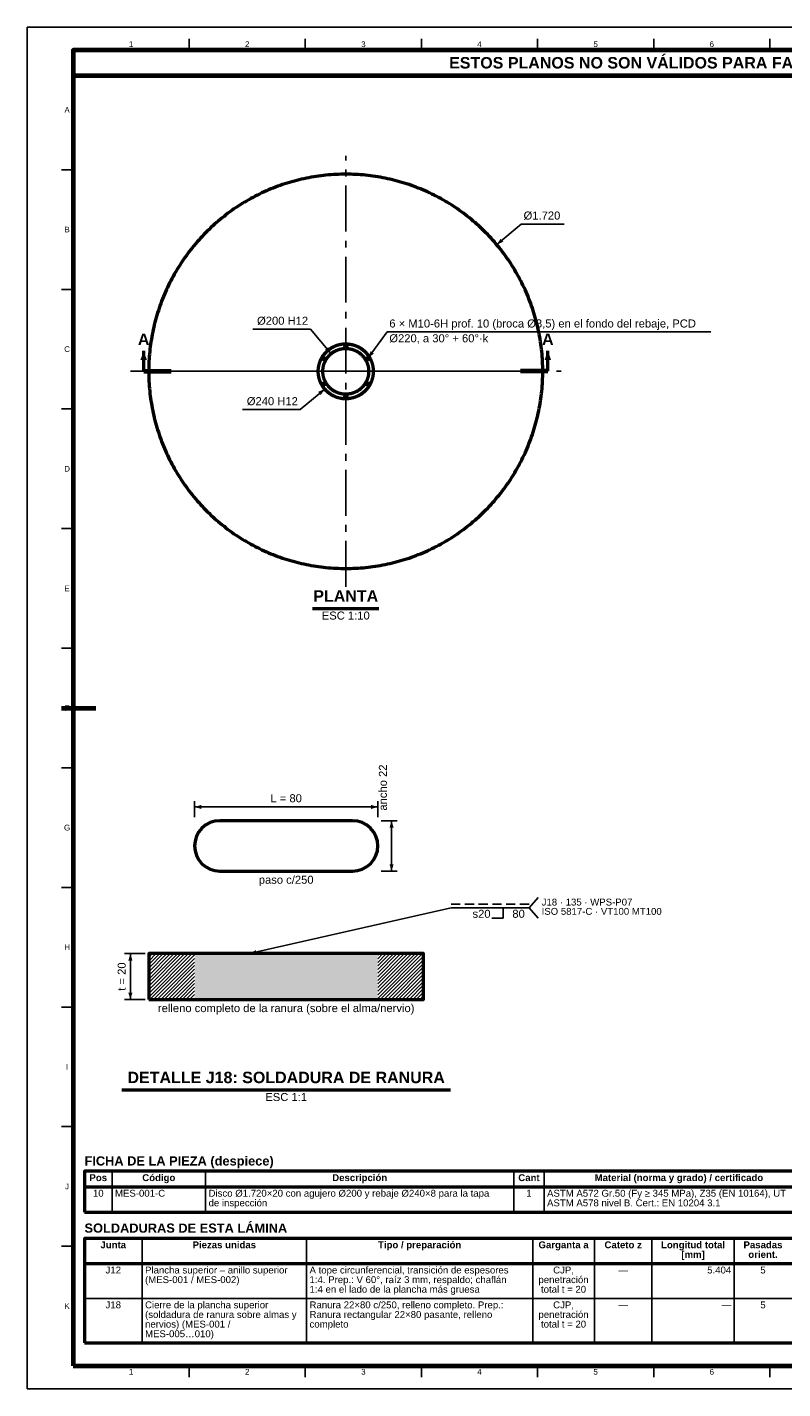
# Model space of a CAD drawing. Header units: millimetres. Extents: x 0 to 841, y 0 to 594.
# Tile 1 of 3: x 0 to 330, y 0 to 594. Entities that reach past the tile are written whole.
import ezdxf
from ezdxf.enums import TextEntityAlignment as Align

# ---------------------------------------------------------------- set-up
doc = ezdxf.new("R2010")
doc.units = ezdxf.units.MM
doc.linetypes.add('EJE', pattern=[31, 20, -4, 3, -4])
doc.linetypes.add('OCULTO', pattern=[6, 4, -2])
for name, color, linetype, lineweight in [('ACH', 7, 'CONTINUOUS', 13), ('CORTE', 7, 'EJE', 70), ('COTA', 7, 'CONTINUOUS', 25), ('EJE', 7, 'EJE', 25), ('FINA', 7, 'CONTINUOUS', 25), ('MARCO', 7, 'CONTINUOUS', 70), ('OCU', 7, 'OCULTO', 25), ('TXT', 7, 'CONTINUOUS', 25), ('VIS', 7, 'CONTINUOUS', 50)]:
    doc.layers.add(name, color=color, linetype=linetype, lineweight=lineweight)
doc.styles.add('STD', font='LiberationSans-Regular.ttf')
doc.styles.add('STDB', font='LiberationSans-Bold.ttf')

msp = doc.modelspace()

# ---------------------------------------------------------------- hatches: boundary and pattern name
at = {"layer": 'ACH'}
h = msp.add_hatch(dxfattribs=at)
h.set_pattern_fill('ANSI31', scale=0.35)
h.paths.add_polyline_path([(53.03, 169.83), (73.03, 169.83), (73.03, 189.83), (53.03, 189.83)])
h = msp.add_hatch(color=7, dxfattribs=at)
h.dxf.hatch_style = 1
h.paths.add_polyline_path([(73.03, 169.83), (153.03, 169.83), (153.03, 189.83), (73.03, 189.83)])
h = msp.add_hatch(dxfattribs=at)
h.set_pattern_fill('ANSI31', scale=0.35)
h.paths.add_polyline_path([(153.03, 169.83), (173.03, 169.83), (173.03, 189.83), (153.03, 189.83)])

# ---------------------------------------------------------------- linework, layer by layer
at = {"layer": 'CORTE'}
for p, q in [((50.83, 443.88), (62.83, 443.88)), ((227.23, 443.88), (215.23, 443.88))]:
    msp.add_line(p, q, dxfattribs=at)
at = {"layer": 'COTA'}
for p, q in [((204.91, 499.16), (215.64, 508.15)), ((215.64, 508.15), (234.33, 508.15)), ((123.61, 462.26), (98.42, 462.26)), ((132.61, 451.54), (123.61, 462.26)), ((148.81, 449.72), (157.04, 461.05)), ((157.04, 461.05), (298.31, 461.05)), ((129.84, 436.16), (119.12, 427.16)), ((119.12, 427.16), (93.93, 427.16)), ((73.03, 249.33), (73.03, 256.33)), ((153.03, 249.33), (153.03, 256.33)), ((73.03, 253.83), (153.03, 253.83)), ((154.53, 247.83), (161.53, 247.83)), ((159.03, 225.83), (159.03, 247.83)), ((154.53, 225.83), (161.53, 225.83)), ((219.03, 209.83), (223.03, 214.33)), ((97.03, 189.83), (185.03, 209.83)), ((185.03, 209.83), (219.03, 209.83)), ((207.74, 209.83), (201.74, 209.83)), ((201.74, 209.83), (201.74, 209.58)), ((207.74, 205.33), (207.74, 209.83)), ((219.03, 209.83), (223.03, 205.33)), ((51.53, 189.83), (42.53, 189.83)), ((45.03, 169.83), (45.03, 189.83)), ((51.53, 169.83), (42.53, 169.83))]:
    msp.add_line(p, q, dxfattribs=at)
msp.add_lwpolyline([(202.84, 205.33), (207.74, 205.33)], dxfattribs=at)
for points in [[(204.91, 499.16), (207.79, 500.39), (206.63, 501.77)], [(50.83, 452.88), (49.43, 448.88), (52.23, 448.88)], [(132.61, 451.54), (131.37, 454.41), (129.99, 453.26)], [(148.81, 449.72), (151.3, 451.62), (149.85, 452.68)], [(227.23, 452.88), (225.83, 448.88), (228.63, 448.88)], [(129.84, 436.16), (126.97, 434.92), (128.12, 433.54)], [(73.03, 253.83), (76.03, 252.93), (76.03, 254.73)], [(153.03, 253.83), (150.03, 254.73), (150.03, 252.93)], [(159.03, 247.83), (158.13, 244.83), (159.93, 244.83)], [(159.03, 225.83), (159.93, 228.83), (158.13, 228.83)], [(97.03, 189.83), (100.16, 189.61), (99.76, 191.37)], [(45.03, 189.83), (44.13, 186.83), (45.93, 186.83)], [(45.03, 169.83), (45.93, 172.83), (44.13, 172.83)]]:
    msp.add_solid(points, dxfattribs=at)
at = {"layer": 'EJE'}
for p, q in [((139.03, 349.88), (139.03, 537.88)), ((45.03, 443.88), (233.03, 443.88)), ((62.83, 443.88), (215.23, 443.88))]:
    msp.add_line(p, q, dxfattribs=at)
at = {"layer": 'FINA'}
for p, q in [((70.69, 584), (70.69, 589)), ((121.38, 584), (121.38, 589)), ((172.06, 584), (172.06, 589)), ((222.75, 584), (222.75, 589)), ((273.44, 584), (273.44, 589)), ((324.12, 584), (324.12, 589)), ((20, 531.82), (15, 531.82)), ((20, 479.64), (15, 479.64)), ((20, 427.45), (15, 427.45)), ((20, 375.27), (15, 375.27)), ((20, 323.09), (15, 323.09)), ((20, 270.91), (15, 270.91)), ((20, 218.73), (15, 218.73)), ((20, 166.55), (15, 166.55)), ((20, 114.36), (15, 114.36)), ((37.01, 94.9), (37.01, 77.1)), ((77.85, 94.9), (77.85, 77.1)), ((212.38, 94.9), (212.38, 77.1)), ((225.59, 94.9), (225.59, 77.1)), ((25, 88.1), (646, 88.1)), ((50.13, 65.6), (50.13, 20)), ((121.92, 65.6), (121.92, 20)), ((220.63, 65.6), (220.63, 20)), ((247.55, 65.6), (247.55, 20)), ((272.68, 65.6), (272.68, 20)), ((308.58, 65.6), (308.58, 20)), ((20, 62.18), (15, 62.18)), ((25, 54.6), (646, 54.6)), ((25, 39.4), (646, 39.4)), ((70.69, 10), (70.69, 5)), ((121.38, 10), (121.38, 5)), ((172.06, 10), (172.06, 5)), ((222.75, 10), (222.75, 5)), ((273.44, 10), (273.44, 5)), ((324.12, 10), (324.12, 5))]:
    msp.add_line(p, q, dxfattribs=at)
msp.add_lwpolyline([(0, 0), (841, 0), (841, 594), (0, 594)], close=True, dxfattribs=at)
at = {"layer": 'MARCO'}
msp.add_line((15, 297), (30, 297), dxfattribs=at)
for points in [[(20, 10), (831, 10), (831, 584), (20, 584)], [(20, 573), (831, 573), (831, 584), (20, 584)]]:
    msp.add_lwpolyline(points, close=True, dxfattribs=at)
at = {"layer": 'OCU'}
msp.add_line((185.03, 211.43), (219.03, 211.43), dxfattribs=at)
at = {"layer": 'VIS'}
for p, q in [((50.83, 443.88), (50.83, 452.88)), ((227.23, 443.88), (227.23, 452.88)), ((124.57, 340.48), (153.5, 340.48)), ((41.36, 130.43), (184.71, 130.43)), ((25, 94.9), (25, 77.1)), ((25, 77.1), (646, 77.1)), ((25, 65.6), (25, 20)), ((25, 20), (646, 20))]:
    msp.add_line(p, q, dxfattribs=at)
for points in [[(225.03, 443.88), (225.03, 444.96), (225.01, 446.04), (224.97, 447.12), (224.93, 448.2), (224.87, 449.28), (224.79, 450.35), (224.7, 451.43), (224.6, 452.51), (224.49, 453.58), (224.36, 454.65), (224.21, 455.73), (224.06, 456.8), (223.89, 457.86), (223.71, 458.93), (223.51, 459.99), (223.3, 461.05), (223.08, 462.11), (222.84, 463.16), (222.6, 464.21), (222.33, 465.26), (222.06, 466.31), (221.77, 467.35), (221.47, 468.39), (221.15, 469.42), (220.83, 470.45), (220.49, 471.48), (220.13, 472.5), (219.77, 473.52), (219.39, 474.53), (219, 475.53), (218.59, 476.54), (218.17, 477.53), (217.75, 478.53), (217.3, 479.51), (216.85, 480.49), (216.38, 481.47), (215.91, 482.44), (215.41, 483.4), (214.91, 484.36), (214.4, 485.31), (213.87, 486.25), (213.33, 487.19), (212.78, 488.12), (212.22, 489.04), (211.65, 489.96), (211.06, 490.87), (210.47, 491.77), (209.86, 492.66), (209.24, 493.55), (208.61, 494.43), (207.97, 495.3), (207.32, 496.16), (206.66, 497.01), (205.98, 497.86), (205.3, 498.69), (204.6, 499.52), (203.9, 500.34), (203.19, 501.15), (202.46, 501.95), (201.73, 502.75), (200.98, 503.53), (200.23, 504.3), (199.46, 505.07), (198.69, 505.82), (197.91, 506.57), (197.11, 507.3), (196.31, 508.03), (195.5, 508.74), (194.68, 509.45), (193.85, 510.14), (193.02, 510.82), (192.17, 511.5), (191.32, 512.16), (190.45, 512.81), (189.58, 513.45), (188.71, 514.08), (187.82, 514.7), (186.93, 515.31), (186.02, 515.9), (185.12, 516.49), (184.2, 517.06), (183.28, 517.62), (182.35, 518.17), (181.41, 518.71), (180.47, 519.24), (179.52, 519.75), (178.56, 520.26), (177.6, 520.75), (176.63, 521.22), (175.65, 521.69), (174.67, 522.14), (173.68, 522.59), (172.69, 523.02), (171.7, 523.43), (170.69, 523.84), (169.69, 524.23), (168.67, 524.61), (167.66, 524.97), (166.64, 525.33), (165.61, 525.67), (164.58, 525.99), (163.55, 526.31), (162.51, 526.61), (161.47, 526.9), (160.42, 527.17), (159.37, 527.44), (158.32, 527.69), (157.27, 527.92), (156.21, 528.14), (155.15, 528.35), (154.09, 528.55), (153.02, 528.73), (151.95, 528.9), (150.88, 529.06), (149.81, 529.2), (148.74, 529.33), (147.67, 529.44), (146.59, 529.54), (145.51, 529.63), (144.43, 529.71), (143.36, 529.77), (142.28, 529.81), (141.2, 529.85), (140.12, 529.87), (139.03, 529.88), (137.95, 529.87), (136.87, 529.85), (135.79, 529.81), (134.71, 529.77), (133.63, 529.71), (132.56, 529.63), (131.48, 529.54), (130.4, 529.44), (129.33, 529.33), (128.26, 529.2), (127.18, 529.06), (126.12, 528.9), (125.05, 528.73), (123.98, 528.55), (122.92, 528.35), (121.86, 528.14), (120.8, 527.92), (119.75, 527.69), (118.7, 527.44), (117.65, 527.17), (116.6, 526.9), (115.56, 526.61), (114.52, 526.31), (113.49, 525.99), (112.46, 525.67), (111.43, 525.33), (110.41, 524.97), (109.4, 524.61), (108.38, 524.23), (107.38, 523.84), (106.37, 523.43), (105.38, 523.02), (104.38, 522.59), (103.4, 522.14), (102.42, 521.69), (101.44, 521.22), (100.47, 520.75), (99.51, 520.26), (98.55, 519.75), (97.6, 519.24), (96.66, 518.71), (95.72, 518.17), (94.79, 517.62), (93.87, 517.06), (92.95, 516.49), (92.04, 515.9), (91.14, 515.31), (90.25, 514.7), (89.36, 514.08), (88.49, 513.45), (87.61, 512.81), (86.75, 512.16), (85.9, 511.5), (85.05, 510.82), (84.22, 510.14), (83.39, 509.45), (82.57, 508.74), (81.76, 508.03), (80.96, 507.3), (80.16, 506.57), (79.38, 505.82), (78.61, 505.07), (77.84, 504.3), (77.09, 503.53), (76.34, 502.75), (75.61, 501.95), (74.88, 501.15), (74.17, 500.34), (73.46, 499.52), (72.77, 498.69), (72.09, 497.86), (71.41, 497.01), (70.75, 496.16), (70.1, 495.3), (69.46, 494.43), (68.83, 493.55), (68.21, 492.66), (67.6, 491.77), (67.01, 490.87), (66.42, 489.96), (65.85, 489.04), (65.29, 488.12), (64.74, 487.19), (64.2, 486.25), (63.67, 485.31), (63.16, 484.36), (62.66, 483.4), (62.16, 482.44), (61.69, 481.47), (61.22, 480.49), (60.77, 479.51), (60.32, 478.53), (59.89, 477.53), (59.48, 476.54), (59.07, 475.53), (58.68, 474.53), (58.3, 473.52), (57.94, 472.5), (57.58, 471.48), (57.24, 470.45), (56.92, 469.42), (56.6, 468.39), (56.3, 467.35), (56.01, 466.31), (55.74, 465.26), (55.47, 464.21), (55.23, 463.16), (54.99, 462.11), (54.77, 461.05), (54.56, 459.99), (54.36, 458.93), (54.18, 457.86), (54.01, 456.8), (53.86, 455.73), (53.71, 454.65), (53.58, 453.58), (53.47, 452.51), (53.37, 451.43), (53.28, 450.35), (53.2, 449.28), (53.14, 448.2), (53.1, 447.12), (53.06, 446.04), (53.04, 444.96), (53.03, 443.88), (53.04, 442.8), (53.06, 441.71), (53.1, 440.63), (53.14, 439.55), (53.2, 438.48), (53.28, 437.4), (53.37, 436.32), (53.47, 435.24), (53.58, 434.17), (53.71, 433.1), (53.86, 432.03), (54.01, 430.96), (54.18, 429.89), (54.36, 428.82), (54.56, 427.76), (54.77, 426.7), (54.99, 425.64), (55.23, 424.59), (55.47, 423.54), (55.74, 422.49), (56.01, 421.44), (56.3, 420.4), (56.6, 419.36), (56.92, 418.33), (57.24, 417.3), (57.58, 416.27), (57.94, 415.25), (58.3, 414.24), (58.68, 413.22), (59.07, 412.22), (59.48, 411.21), (59.89, 410.22), (60.32, 409.23), (60.77, 408.24), (61.22, 407.26), (61.69, 406.28), (62.16, 405.31), (62.66, 404.35), (63.16, 403.4), (63.67, 402.45), (64.2, 401.5), (64.74, 400.56), (65.29, 399.63), (65.85, 398.71), (66.42, 397.79), (67.01, 396.89), (67.6, 395.98), (68.21, 395.09), (68.83, 394.2), (69.46, 393.33), (70.1, 392.46), (70.75, 391.59), (71.41, 390.74), (72.09, 389.89), (72.77, 389.06), (73.46, 388.23), (74.17, 387.41), (74.88, 386.6), (75.61, 385.8), (76.34, 385), (77.09, 384.22), (77.84, 383.45), (78.61, 382.68), (79.38, 381.93), (80.16, 381.18), (80.96, 380.45), (81.76, 379.72), (82.57, 379.01), (83.39, 378.31), (84.22, 377.61), (85.05, 376.93), (85.9, 376.26), (86.75, 375.59), (87.61, 374.94), (88.49, 374.3), (89.36, 373.67), (90.25, 373.05), (91.14, 372.44), (92.04, 371.85), (92.95, 371.26), (93.87, 370.69), (94.79, 370.13), (95.72, 369.58), (96.66, 369.04), (97.6, 368.51), (98.55, 368), (99.51, 367.5), (100.47, 367.01), (101.44, 366.53), (102.42, 366.06), (103.4, 365.61), (104.38, 365.17), (105.38, 364.74), (106.37, 364.32), (107.38, 363.92), (108.38, 363.52), (109.4, 363.14), (110.41, 362.78), (111.43, 362.43), (112.46, 362.09), (113.49, 361.76), (114.52, 361.44), (115.56, 361.14), (116.6, 360.85), (117.65, 360.58), (118.7, 360.32), (119.75, 360.07), (120.8, 359.83), (121.86, 359.61), (122.92, 359.4), (123.98, 359.2), (125.05, 359.02), (126.12, 358.85), (127.18, 358.7), (128.26, 358.55), (129.33, 358.43), (130.4, 358.31), (131.48, 358.21), (132.56, 358.12), (133.63, 358.05), (134.71, 357.98), (135.79, 357.94), (136.87, 357.9), (137.95, 357.88), (139.03, 357.88), (140.12, 357.88), (141.2, 357.9), (142.28, 357.94), (143.36, 357.98), (144.43, 358.05), (145.51, 358.12), (146.59, 358.21), (147.67, 358.31), (148.74, 358.43), (149.81, 358.55), (150.88, 358.7), (151.95, 358.85), (153.02, 359.02), (154.09, 359.2), (155.15, 359.4), (156.21, 359.61), (157.27, 359.83), (158.32, 360.07), (159.37, 360.32), (160.42, 360.58), (161.47, 360.85), (162.51, 361.14), (163.55, 361.44), (164.58, 361.76), (165.61, 362.09), (166.64, 362.43), (167.66, 362.78), (168.67, 363.14), (169.69, 363.52), (170.69, 363.92), (171.7, 364.32), (172.69, 364.74), (173.68, 365.17), (174.67, 365.61), (175.65, 366.06), (176.63, 366.53), (177.6, 367.01), (178.56, 367.5), (179.52, 368), (180.47, 368.51), (181.41, 369.04), (182.35, 369.58), (183.28, 370.13), (184.2, 370.69), (185.12, 371.26), (186.02, 371.85), (186.93, 372.44), (187.82, 373.05), (188.71, 373.67), (189.58, 374.3), (190.45, 374.94), (191.32, 375.59), (192.17, 376.26), (193.02, 376.93), (193.85, 377.61), (194.68, 378.31), (195.5, 379.01), (196.31, 379.72), (197.11, 380.45), (197.91, 381.18), (198.69, 381.93), (199.46, 382.68), (200.23, 383.45), (200.98, 384.22), (201.73, 385), (202.46, 385.8), (203.19, 386.6), (203.9, 387.41), (204.6, 388.23), (205.3, 389.06), (205.98, 389.89), (206.66, 390.74), (207.32, 391.59), (207.97, 392.46), (208.61, 393.33), (209.24, 394.2), (209.86, 395.09), (210.47, 395.98), (211.06, 396.89), (211.65, 397.79), (212.22, 398.71), (212.78, 399.63), (213.33, 400.56), (213.87, 401.5), (214.4, 402.45), (214.91, 403.4), (215.41, 404.35), (215.91, 405.31), (216.38, 406.28), (216.85, 407.26), (217.3, 408.24), (217.75, 409.23), (218.17, 410.22), (218.59, 411.21), (219, 412.22), (219.39, 413.22), (219.77, 414.24), (220.13, 415.25), (220.49, 416.27), (220.83, 417.3), (221.15, 418.33), (221.47, 419.36), (221.77, 420.4), (222.06, 421.44), (222.33, 422.49), (222.6, 423.54), (222.84, 424.59), (223.08, 425.64), (223.3, 426.7), (223.51, 427.76), (223.71, 428.82), (223.89, 429.89), (224.06, 430.96), (224.21, 432.03), (224.36, 433.1), (224.49, 434.17), (224.6, 435.24), (224.7, 436.32), (224.79, 437.4), (224.87, 438.48), (224.93, 439.55), (224.97, 440.63), (225.01, 441.71), (225.03, 442.8), (225.03, 443.88)], [(151.03, 443.88), (151.03, 443.73), (151.03, 443.57), (151.03, 443.42), (151.02, 443.27), (151.01, 443.12), (151, 442.97), (150.99, 442.82), (150.97, 442.67), (150.96, 442.52), (150.94, 442.37), (150.92, 442.22), (150.9, 442.07), (150.87, 441.92), (150.85, 441.78), (150.82, 441.63), (150.79, 441.48), (150.76, 441.33), (150.73, 441.18), (150.69, 441.04), (150.66, 440.89), (150.62, 440.75), (150.58, 440.6), (150.54, 440.46), (150.49, 440.31), (150.45, 440.17), (150.4, 440.02), (150.35, 439.88), (150.3, 439.74), (150.25, 439.6), (150.19, 439.46), (150.14, 439.32), (150.08, 439.18), (150.02, 439.04), (149.96, 438.9), (149.89, 438.77), (149.83, 438.63), (149.76, 438.5), (149.69, 438.36), (149.62, 438.23), (149.55, 438.09), (149.48, 437.96), (149.4, 437.83), (149.33, 437.7), (149.25, 437.57), (149.17, 437.45), (149.09, 437.32), (149, 437.19), (148.92, 437.07), (148.83, 436.95), (148.74, 436.82), (148.65, 436.7), (148.56, 436.58), (148.47, 436.46), (148.38, 436.34), (148.28, 436.23), (148.18, 436.11), (148.09, 436), (147.99, 435.88), (147.88, 435.77), (147.78, 435.66), (147.68, 435.55), (147.57, 435.44), (147.47, 435.34), (147.36, 435.23), (147.25, 435.13), (147.14, 435.03), (147.03, 434.92), (146.91, 434.82), (146.8, 434.73), (146.68, 434.63), (146.57, 434.53), (146.45, 434.44), (146.33, 434.35), (146.21, 434.26), (146.09, 434.17), (145.97, 434.08), (145.84, 433.99), (145.72, 433.91), (145.59, 433.83), (145.46, 433.74), (145.34, 433.66), (145.21, 433.59), (145.08, 433.51), (144.95, 433.43), (144.82, 433.36), (144.68, 433.29), (144.55, 433.22), (144.42, 433.15), (144.28, 433.08), (144.14, 433.02), (144.01, 432.95), (143.87, 432.89), (143.73, 432.83), (143.59, 432.77), (143.45, 432.72), (143.31, 432.66), (143.17, 432.61), (143.03, 432.56), (142.89, 432.51), (142.74, 432.46), (142.6, 432.42), (142.45, 432.37), (142.31, 432.33), (142.16, 432.29), (142.02, 432.25), (141.87, 432.22), (141.73, 432.18), (141.58, 432.15), (141.43, 432.12), (141.28, 432.09), (141.14, 432.06), (140.99, 432.04), (140.84, 432.01), (140.69, 431.99), (140.54, 431.97), (140.39, 431.95), (140.24, 431.94), (140.09, 431.92), (139.94, 431.91), (139.79, 431.9), (139.64, 431.89), (139.49, 431.88), (139.34, 431.88), (139.19, 431.88), (139.03, 431.88), (138.88, 431.88), (138.73, 431.88), (138.58, 431.88), (138.43, 431.89), (138.28, 431.9), (138.13, 431.91), (137.98, 431.92), (137.83, 431.94), (137.68, 431.95), (137.53, 431.97), (137.38, 431.99), (137.23, 432.01), (137.08, 432.04), (136.93, 432.06), (136.79, 432.09), (136.64, 432.12), (136.49, 432.15), (136.34, 432.18), (136.2, 432.22), (136.05, 432.25), (135.9, 432.29), (135.76, 432.33), (135.61, 432.37), (135.47, 432.42), (135.33, 432.46), (135.18, 432.51), (135.04, 432.56), (134.9, 432.61), (134.76, 432.66), (134.62, 432.72), (134.48, 432.77), (134.34, 432.83), (134.2, 432.89), (134.06, 432.95), (133.93, 433.02), (133.79, 433.08), (133.65, 433.15), (133.52, 433.22), (133.39, 433.29), (133.25, 433.36), (133.12, 433.43), (132.99, 433.51), (132.86, 433.59), (132.73, 433.66), (132.6, 433.74), (132.48, 433.83), (132.35, 433.91), (132.23, 433.99), (132.1, 434.08), (131.98, 434.17), (131.86, 434.26), (131.74, 434.35), (131.62, 434.44), (131.5, 434.53), (131.39, 434.63), (131.27, 434.73), (131.16, 434.82), (131.04, 434.92), (130.93, 435.03), (130.82, 435.13), (130.71, 435.23), (130.6, 435.34), (130.5, 435.44), (130.39, 435.55), (130.29, 435.66), (130.18, 435.77), (130.08, 435.88), (129.98, 436), (129.89, 436.11), (129.79, 436.23), (129.69, 436.34), (129.6, 436.46), (129.51, 436.58), (129.42, 436.7), (129.33, 436.82), (129.24, 436.95), (129.15, 437.07), (129.07, 437.19), (128.98, 437.32), (128.9, 437.45), (128.82, 437.57), (128.74, 437.7), (128.67, 437.83), (128.59, 437.96), (128.52, 438.09), (128.45, 438.23), (128.38, 438.36), (128.31, 438.5), (128.24, 438.63), (128.18, 438.77), (128.11, 438.9), (128.05, 439.04), (127.99, 439.18), (127.93, 439.32), (127.88, 439.46), (127.82, 439.6), (127.77, 439.74), (127.72, 439.88), (127.67, 440.02), (127.62, 440.17), (127.58, 440.31), (127.53, 440.46), (127.49, 440.6), (127.45, 440.75), (127.41, 440.89), (127.38, 441.04), (127.34, 441.18), (127.31, 441.33), (127.28, 441.48), (127.25, 441.63), (127.22, 441.78), (127.19, 441.92), (127.17, 442.07), (127.15, 442.22), (127.13, 442.37), (127.11, 442.52), (127.1, 442.67), (127.08, 442.82), (127.07, 442.97), (127.06, 443.12), (127.05, 443.27), (127.04, 443.42), (127.04, 443.57), (127.04, 443.73), (127.03, 443.88), (127.04, 444.03), (127.04, 444.18), (127.04, 444.33), (127.05, 444.48), (127.06, 444.63), (127.07, 444.78), (127.08, 444.93), (127.1, 445.08), (127.11, 445.23), (127.13, 445.38), (127.15, 445.53), (127.17, 445.68), (127.19, 445.83), (127.22, 445.98), (127.25, 446.12), (127.28, 446.27), (127.31, 446.42), (127.34, 446.57), (127.38, 446.71), (127.41, 446.86), (127.45, 447.01), (127.49, 447.15), (127.53, 447.3), (127.58, 447.44), (127.62, 447.58), (127.67, 447.73), (127.72, 447.87), (127.77, 448.01), (127.82, 448.15), (127.88, 448.29), (127.93, 448.43), (127.99, 448.57), (128.05, 448.71), (128.11, 448.85), (128.18, 448.99), (128.24, 449.12), (128.31, 449.26), (128.38, 449.39), (128.45, 449.52), (128.52, 449.66), (128.59, 449.79), (128.67, 449.92), (128.74, 450.05), (128.82, 450.18), (128.9, 450.31), (128.98, 450.43), (129.07, 450.56), (129.15, 450.68), (129.24, 450.81), (129.33, 450.93), (129.42, 451.05), (129.51, 451.17), (129.6, 451.29), (129.69, 451.41), (129.79, 451.52), (129.89, 451.64), (129.98, 451.75), (130.08, 451.87), (130.18, 451.98), (130.29, 452.09), (130.39, 452.2), (130.5, 452.31), (130.6, 452.41), (130.71, 452.52), (130.82, 452.62), (130.93, 452.73), (131.04, 452.83), (131.16, 452.93), (131.27, 453.03), (131.39, 453.12), (131.5, 453.22), (131.62, 453.31), (131.74, 453.4), (131.86, 453.49), (131.98, 453.58), (132.1, 453.67), (132.23, 453.76), (132.35, 453.84), (132.48, 453.93), (132.6, 454.01), (132.73, 454.09), (132.86, 454.17), (132.99, 454.24), (133.12, 454.32), (133.25, 454.39), (133.39, 454.46), (133.52, 454.53), (133.65, 454.6), (133.79, 454.67), (133.93, 454.73), (134.06, 454.8), (134.2, 454.86), (134.34, 454.92), (134.48, 454.98), (134.62, 455.03), (134.76, 455.09), (134.9, 455.14), (135.04, 455.19), (135.18, 455.24), (135.33, 455.29), (135.47, 455.33), (135.61, 455.38), (135.76, 455.42), (135.9, 455.46), (136.05, 455.5), (136.2, 455.54), (136.34, 455.57), (136.49, 455.6), (136.64, 455.63), (136.79, 455.66), (136.93, 455.69), (137.08, 455.72), (137.23, 455.74), (137.38, 455.76), (137.53, 455.78), (137.68, 455.8), (137.83, 455.82), (137.98, 455.83), (138.13, 455.84), (138.28, 455.85), (138.43, 455.86), (138.58, 455.87), (138.73, 455.87), (138.88, 455.87), (139.03, 455.88), (139.19, 455.87), (139.34, 455.87), (139.49, 455.87), (139.64, 455.86), (139.79, 455.85), (139.94, 455.84), (140.09, 455.83), (140.24, 455.82), (140.39, 455.8), (140.54, 455.78), (140.69, 455.76), (140.84, 455.74), (140.99, 455.72), (141.14, 455.69), (141.28, 455.66), (141.43, 455.63), (141.58, 455.6), (141.73, 455.57), (141.87, 455.54), (142.02, 455.5), (142.16, 455.46), (142.31, 455.42), (142.45, 455.38), (142.6, 455.33), (142.74, 455.29), (142.89, 455.24), (143.03, 455.19), (143.17, 455.14), (143.31, 455.09), (143.45, 455.03), (143.59, 454.98), (143.73, 454.92), (143.87, 454.86), (144.01, 454.8), (144.14, 454.73), (144.28, 454.67), (144.42, 454.6), (144.55, 454.53), (144.68, 454.46), (144.82, 454.39), (144.95, 454.32), (145.08, 454.24), (145.21, 454.17), (145.34, 454.09), (145.46, 454.01), (145.59, 453.93), (145.72, 453.84), (145.84, 453.76), (145.97, 453.67), (146.09, 453.58), (146.21, 453.49), (146.33, 453.4), (146.45, 453.31), (146.57, 453.22), (146.68, 453.12), (146.8, 453.03), (146.91, 452.93), (147.03, 452.83), (147.14, 452.73), (147.25, 452.62), (147.36, 452.52), (147.47, 452.41), (147.57, 452.31), (147.68, 452.2), (147.78, 452.09), (147.88, 451.98), (147.99, 451.87), (148.09, 451.75), (148.18, 451.64), (148.28, 451.52), (148.38, 451.41), (148.47, 451.29), (148.56, 451.17), (148.65, 451.05), (148.74, 450.93), (148.83, 450.81), (148.92, 450.68), (149, 450.56), (149.09, 450.43), (149.17, 450.31), (149.25, 450.18), (149.33, 450.05), (149.4, 449.92), (149.48, 449.79), (149.55, 449.66), (149.62, 449.52), (149.69, 449.39), (149.76, 449.26), (149.83, 449.12), (149.89, 448.99), (149.96, 448.85), (150.02, 448.71), (150.08, 448.57), (150.14, 448.43), (150.19, 448.29), (150.25, 448.15), (150.3, 448.01), (150.35, 447.87), (150.4, 447.73), (150.45, 447.58), (150.49, 447.44), (150.54, 447.3), (150.58, 447.15), (150.62, 447.01), (150.66, 446.86), (150.69, 446.71), (150.73, 446.57), (150.76, 446.42), (150.79, 446.27), (150.82, 446.12), (150.85, 445.98), (150.87, 445.83), (150.9, 445.68), (150.92, 445.53), (150.94, 445.38), (150.96, 445.23), (150.97, 445.08), (150.99, 444.93), (151, 444.78), (151.01, 444.63), (151.02, 444.48), (151.03, 444.33), (151.03, 444.18), (151.03, 444.03), (151.03, 443.88)], [(149.03, 443.88), (149.03, 443.75), (149.03, 443.62), (149.03, 443.5), (149.02, 443.37), (149.02, 443.25), (149.01, 443.12), (149, 443), (148.98, 442.87), (148.97, 442.75), (148.96, 442.62), (148.94, 442.5), (148.92, 442.37), (148.9, 442.25), (148.88, 442.13), (148.86, 442), (148.83, 441.88), (148.81, 441.76), (148.78, 441.63), (148.75, 441.51), (148.72, 441.39), (148.69, 441.27), (148.66, 441.15), (148.62, 441.03), (148.58, 440.91), (148.55, 440.79), (148.51, 440.67), (148.46, 440.55), (148.42, 440.43), (148.38, 440.31), (148.33, 440.19), (148.29, 440.08), (148.24, 439.96), (148.19, 439.85), (148.14, 439.73), (148.08, 439.62), (148.03, 439.5), (147.97, 439.39), (147.92, 439.28), (147.86, 439.17), (147.8, 439.06), (147.74, 438.95), (147.67, 438.84), (147.61, 438.73), (147.54, 438.62), (147.48, 438.52), (147.41, 438.41), (147.34, 438.31), (147.27, 438.2), (147.2, 438.1), (147.12, 438), (147.05, 437.9), (146.97, 437.8), (146.9, 437.7), (146.82, 437.6), (146.74, 437.5), (146.66, 437.41), (146.58, 437.31), (146.49, 437.22), (146.41, 437.12), (146.32, 437.03), (146.24, 436.94), (146.15, 436.85), (146.06, 436.76), (145.97, 436.67), (145.88, 436.59), (145.79, 436.5), (145.69, 436.42), (145.6, 436.33), (145.51, 436.25), (145.41, 436.17), (145.31, 436.09), (145.21, 436.01), (145.11, 435.94), (145.01, 435.86), (144.91, 435.79), (144.81, 435.71), (144.71, 435.64), (144.6, 435.57), (144.5, 435.5), (144.39, 435.43), (144.29, 435.37), (144.18, 435.3), (144.07, 435.24), (143.96, 435.17), (143.85, 435.11), (143.74, 435.05), (143.63, 434.99), (143.52, 434.94), (143.41, 434.88), (143.29, 434.83), (143.18, 434.77), (143.06, 434.72), (142.95, 434.67), (142.83, 434.63), (142.72, 434.58), (142.6, 434.53), (142.48, 434.49), (142.36, 434.45), (142.24, 434.4), (142.12, 434.37), (142.01, 434.33), (141.88, 434.29), (141.76, 434.26), (141.64, 434.22), (141.52, 434.19), (141.4, 434.16), (141.28, 434.13), (141.15, 434.1), (141.03, 434.08), (140.91, 434.05), (140.78, 434.03), (140.66, 434.01), (140.54, 433.99), (140.41, 433.97), (140.29, 433.95), (140.16, 433.94), (140.04, 433.93), (139.91, 433.91), (139.79, 433.9), (139.66, 433.9), (139.54, 433.89), (139.41, 433.88), (139.29, 433.88), (139.16, 433.88), (139.03, 433.88), (138.91, 433.88), (138.78, 433.88), (138.66, 433.88), (138.53, 433.89), (138.41, 433.9), (138.28, 433.9), (138.16, 433.91), (138.03, 433.93), (137.91, 433.94), (137.78, 433.95), (137.66, 433.97), (137.53, 433.99), (137.41, 434.01), (137.28, 434.03), (137.16, 434.05), (137.04, 434.08), (136.91, 434.1), (136.79, 434.13), (136.67, 434.16), (136.55, 434.19), (136.43, 434.22), (136.31, 434.26), (136.18, 434.29), (136.06, 434.33), (135.94, 434.37), (135.83, 434.4), (135.71, 434.45), (135.59, 434.49), (135.47, 434.53), (135.35, 434.58), (135.24, 434.63), (135.12, 434.67), (135.01, 434.72), (134.89, 434.77), (134.78, 434.83), (134.66, 434.88), (134.55, 434.94), (134.44, 434.99), (134.33, 435.05), (134.22, 435.11), (134.11, 435.17), (134, 435.24), (133.89, 435.3), (133.78, 435.37), (133.68, 435.43), (133.57, 435.5), (133.47, 435.57), (133.36, 435.64), (133.26, 435.71), (133.16, 435.79), (133.06, 435.86), (132.96, 435.94), (132.86, 436.01), (132.76, 436.09), (132.66, 436.17), (132.56, 436.25), (132.47, 436.33), (132.37, 436.42), (132.28, 436.5), (132.19, 436.59), (132.1, 436.67), (132.01, 436.76), (131.92, 436.85), (131.83, 436.94), (131.75, 437.03), (131.66, 437.12), (131.58, 437.22), (131.49, 437.31), (131.41, 437.41), (131.33, 437.5), (131.25, 437.6), (131.17, 437.7), (131.09, 437.8), (131.02, 437.9), (130.94, 438), (130.87, 438.1), (130.8, 438.2), (130.73, 438.31), (130.66, 438.41), (130.59, 438.52), (130.52, 438.62), (130.46, 438.73), (130.4, 438.84), (130.33, 438.95), (130.27, 439.06), (130.21, 439.17), (130.15, 439.28), (130.1, 439.39), (130.04, 439.5), (129.99, 439.62), (129.93, 439.73), (129.88, 439.85), (129.83, 439.96), (129.78, 440.08), (129.74, 440.19), (129.69, 440.31), (129.65, 440.43), (129.6, 440.55), (129.56, 440.67), (129.52, 440.79), (129.49, 440.91), (129.45, 441.03), (129.41, 441.15), (129.38, 441.27), (129.35, 441.39), (129.32, 441.51), (129.29, 441.63), (129.26, 441.76), (129.24, 441.88), (129.21, 442), (129.19, 442.13), (129.17, 442.25), (129.15, 442.37), (129.13, 442.5), (129.11, 442.62), (129.1, 442.75), (129.09, 442.87), (129.07, 443), (129.06, 443.12), (129.05, 443.25), (129.05, 443.37), (129.04, 443.5), (129.04, 443.62), (129.04, 443.75), (129.03, 443.88), (129.04, 444), (129.04, 444.13), (129.04, 444.25), (129.05, 444.38), (129.05, 444.5), (129.06, 444.63), (129.07, 444.75), (129.09, 444.88), (129.1, 445), (129.11, 445.13), (129.13, 445.25), (129.15, 445.38), (129.17, 445.5), (129.19, 445.63), (129.21, 445.75), (129.24, 445.87), (129.26, 446), (129.29, 446.12), (129.32, 446.24), (129.35, 446.36), (129.38, 446.48), (129.41, 446.61), (129.45, 446.73), (129.49, 446.85), (129.52, 446.97), (129.56, 447.09), (129.6, 447.2), (129.65, 447.32), (129.69, 447.44), (129.74, 447.56), (129.78, 447.67), (129.83, 447.79), (129.88, 447.9), (129.93, 448.02), (129.99, 448.13), (130.04, 448.25), (130.1, 448.36), (130.15, 448.47), (130.21, 448.58), (130.27, 448.69), (130.33, 448.8), (130.4, 448.91), (130.46, 449.02), (130.52, 449.13), (130.59, 449.23), (130.66, 449.34), (130.73, 449.44), (130.8, 449.55), (130.87, 449.65), (130.94, 449.75), (131.02, 449.85), (131.09, 449.96), (131.17, 450.05), (131.25, 450.15), (131.33, 450.25), (131.41, 450.35), (131.49, 450.44), (131.58, 450.54), (131.66, 450.63), (131.75, 450.72), (131.83, 450.81), (131.92, 450.9), (132.01, 450.99), (132.1, 451.08), (132.19, 451.17), (132.28, 451.25), (132.37, 451.34), (132.47, 451.42), (132.56, 451.5), (132.66, 451.58), (132.76, 451.66), (132.86, 451.74), (132.96, 451.82), (133.06, 451.89), (133.16, 451.97), (133.26, 452.04), (133.36, 452.11), (133.47, 452.18), (133.57, 452.25), (133.68, 452.32), (133.78, 452.39), (133.89, 452.45), (134, 452.52), (134.11, 452.58), (134.22, 452.64), (134.33, 452.7), (134.44, 452.76), (134.55, 452.81), (134.66, 452.87), (134.78, 452.92), (134.89, 452.98), (135.01, 453.03), (135.12, 453.08), (135.24, 453.13), (135.35, 453.17), (135.47, 453.22), (135.59, 453.26), (135.71, 453.31), (135.83, 453.35), (135.94, 453.39), (136.06, 453.42), (136.18, 453.46), (136.31, 453.5), (136.43, 453.53), (136.55, 453.56), (136.67, 453.59), (136.79, 453.62), (136.91, 453.65), (137.04, 453.67), (137.16, 453.7), (137.28, 453.72), (137.41, 453.74), (137.53, 453.76), (137.66, 453.78), (137.78, 453.8), (137.91, 453.81), (138.03, 453.83), (138.16, 453.84), (138.28, 453.85), (138.41, 453.86), (138.53, 453.86), (138.66, 453.87), (138.78, 453.87), (138.91, 453.88), (139.03, 453.88), (139.16, 453.88), (139.29, 453.87), (139.41, 453.87), (139.54, 453.86), (139.66, 453.86), (139.79, 453.85), (139.91, 453.84), (140.04, 453.83), (140.16, 453.81), (140.29, 453.8), (140.41, 453.78), (140.54, 453.76), (140.66, 453.74), (140.78, 453.72), (140.91, 453.7), (141.03, 453.67), (141.15, 453.65), (141.28, 453.62), (141.4, 453.59), (141.52, 453.56), (141.64, 453.53), (141.76, 453.5), (141.88, 453.46), (142.01, 453.42), (142.12, 453.39), (142.24, 453.35), (142.36, 453.31), (142.48, 453.26), (142.6, 453.22), (142.72, 453.17), (142.83, 453.13), (142.95, 453.08), (143.06, 453.03), (143.18, 452.98), (143.29, 452.92), (143.41, 452.87), (143.52, 452.81), (143.63, 452.76), (143.74, 452.7), (143.85, 452.64), (143.96, 452.58), (144.07, 452.52), (144.18, 452.45), (144.29, 452.39), (144.39, 452.32), (144.5, 452.25), (144.6, 452.18), (144.71, 452.11), (144.81, 452.04), (144.91, 451.97), (145.01, 451.89), (145.11, 451.82), (145.21, 451.74), (145.31, 451.66), (145.41, 451.58), (145.51, 451.5), (145.6, 451.42), (145.69, 451.34), (145.79, 451.25), (145.88, 451.17), (145.97, 451.08), (146.06, 450.99), (146.15, 450.9), (146.24, 450.81), (146.32, 450.72), (146.41, 450.63), (146.49, 450.54), (146.58, 450.44), (146.66, 450.35), (146.74, 450.25), (146.82, 450.15), (146.9, 450.05), (146.97, 449.96), (147.05, 449.85), (147.12, 449.75), (147.2, 449.65), (147.27, 449.55), (147.34, 449.44), (147.41, 449.34), (147.48, 449.23), (147.54, 449.13), (147.61, 449.02), (147.67, 448.91), (147.74, 448.8), (147.8, 448.69), (147.86, 448.58), (147.92, 448.47), (147.97, 448.36), (148.03, 448.25), (148.08, 448.13), (148.14, 448.02), (148.19, 447.9), (148.24, 447.79), (148.29, 447.67), (148.33, 447.56), (148.38, 447.44), (148.42, 447.32), (148.46, 447.2), (148.51, 447.09), (148.55, 446.97), (148.58, 446.85), (148.62, 446.73), (148.66, 446.61), (148.69, 446.48), (148.72, 446.36), (148.75, 446.24), (148.78, 446.12), (148.81, 446), (148.83, 445.87), (148.86, 445.75), (148.88, 445.63), (148.9, 445.5), (148.92, 445.38), (148.94, 445.25), (148.96, 445.13), (148.97, 445), (148.98, 444.88), (149, 444.75), (149.01, 444.63), (149.02, 444.5), (149.02, 444.38), (149.03, 444.25), (149.03, 444.13), (149.03, 444), (149.03, 443.88)], [(139.46, 454.88), (139.44, 454.76), (139.39, 454.65), (139.31, 454.55), (139.21, 454.49), (139.1, 454.46), (138.97, 454.46), (138.86, 454.49), (138.76, 454.55), (138.68, 454.65), (138.63, 454.76), (138.61, 454.88), (138.63, 455), (138.68, 455.11), (138.76, 455.2), (138.86, 455.26), (138.97, 455.3), (139.1, 455.3), (139.21, 455.26), (139.31, 455.2), (139.39, 455.11), (139.44, 455), (139.46, 454.88)], [(129.93, 449.38), (129.92, 449.26), (129.87, 449.15), (129.79, 449.05), (129.69, 448.99), (129.57, 448.96), (129.45, 448.96), (129.33, 448.99), (129.23, 449.05), (129.15, 449.15), (129.1, 449.26), (129.08, 449.38), (129.1, 449.5), (129.15, 449.61), (129.23, 449.7), (129.33, 449.76), (129.45, 449.8), (129.57, 449.8), (129.69, 449.76), (129.79, 449.7), (129.87, 449.61), (129.92, 449.5), (129.93, 449.38)], [(148.99, 449.38), (148.97, 449.26), (148.92, 449.15), (148.84, 449.05), (148.74, 448.99), (148.62, 448.96), (148.5, 448.96), (148.38, 448.99), (148.28, 449.05), (148.2, 449.15), (148.15, 449.26), (148.14, 449.38), (148.15, 449.5), (148.2, 449.61), (148.28, 449.7), (148.38, 449.76), (148.5, 449.8), (148.62, 449.8), (148.74, 449.76), (148.84, 449.7), (148.92, 449.61), (148.97, 449.5), (148.99, 449.38)], [(129.93, 438.38), (129.92, 438.26), (129.87, 438.15), (129.79, 438.05), (129.69, 437.99), (129.57, 437.96), (129.45, 437.96), (129.33, 437.99), (129.23, 438.05), (129.15, 438.15), (129.1, 438.26), (129.08, 438.38), (129.1, 438.5), (129.15, 438.61), (129.23, 438.7), (129.33, 438.76), (129.45, 438.8), (129.57, 438.8), (129.69, 438.76), (129.79, 438.7), (129.87, 438.61), (129.92, 438.5), (129.93, 438.38)], [(148.99, 438.38), (148.97, 438.26), (148.92, 438.15), (148.84, 438.05), (148.74, 437.99), (148.62, 437.96), (148.5, 437.96), (148.38, 437.99), (148.28, 438.05), (148.2, 438.15), (148.15, 438.26), (148.14, 438.38), (148.15, 438.5), (148.2, 438.61), (148.28, 438.7), (148.38, 438.76), (148.5, 438.8), (148.62, 438.8), (148.74, 438.76), (148.84, 438.7), (148.92, 438.61), (148.97, 438.5), (148.99, 438.38)], [(139.46, 432.88), (139.44, 432.76), (139.39, 432.65), (139.31, 432.55), (139.21, 432.49), (139.1, 432.46), (138.97, 432.46), (138.86, 432.49), (138.76, 432.55), (138.68, 432.65), (138.63, 432.76), (138.61, 432.88), (138.63, 433), (138.68, 433.11), (138.76, 433.2), (138.86, 433.26), (138.97, 433.3), (139.1, 433.3), (139.21, 433.26), (139.31, 433.2), (139.39, 433.11), (139.44, 433), (139.46, 432.88)]]:
    msp.add_lwpolyline(points, dxfattribs=at)
for points in [[(142.03, 225.83), (144.18, 226.04), (146.24, 226.66), (148.15, 227.68), (149.81, 229.05), (151.18, 230.71), (152.2, 232.62), (152.82, 234.68), (153.03, 236.83), (152.82, 238.97), (152.2, 241.04), (151.18, 242.94), (149.81, 244.6), (148.15, 245.97), (146.24, 246.99), (144.18, 247.61), (142.03, 247.83), (84.03, 247.83), (81.89, 247.61), (79.83, 246.99), (77.92, 245.97), (76.26, 244.6), (74.89, 242.94), (73.87, 241.04), (73.25, 238.97), (73.03, 236.83), (73.25, 234.68), (73.87, 232.62), (74.89, 230.71), (76.26, 229.05), (77.92, 227.68), (79.83, 226.66), (81.89, 226.04), (84.03, 225.83)], [(53.03, 169.83), (173.03, 169.83), (173.03, 189.83), (53.03, 189.83)], [(25, 88.1), (646, 88.1), (646, 94.9), (25, 94.9)], [(25, 54.6), (646, 54.6), (646, 65.6), (25, 65.6)]]:
    msp.add_lwpolyline(points, close=True, dxfattribs=at)

# ---------------------------------------------------------------- texts
at = {"layer": 'TXT'}
for s, height, style, p in [('1', 2.5, 'STD', (45.34, 586.6)), ('2', 2.5, 'STD', (96.03, 586.6)), ('3', 2.5, 'STD', (146.72, 586.6)), ('4', 2.5, 'STD', (197.41, 586.6)), ('ESTOS PLANOS NO SON VÁLIDOS PARA FABRICACIÓN HASTA SU REVISIÓN Y APROBACIÓN POR UN INGENIERO CALCULISTA HABILITADO.', 5, 'STDB', (425.5, 578.5)), ('5', 2.5, 'STD', (248.09, 586.6)), ('6', 2.5, 'STD', (298.78, 586.6)), ('A', 2.5, 'STD', (17.4, 557.91)), ('B', 2.5, 'STD', (17.4, 505.73)), ('A', 5, 'STDB', (50.83, 457.88)), ('A', 5, 'STDB', (227.23, 457.88)), ('C', 2.5, 'STD', (17.4, 453.55)), ('D', 2.5, 'STD', (17.4, 401.36)), ('E', 2.5, 'STD', (17.4, 349.18)), ('F', 2.5, 'STD', (17.4, 297)), ('G', 2.5, 'STD', (17.4, 244.82)), ('H', 2.5, 'STD', (17.4, 192.64)), ('I', 2.5, 'STD', (17.4, 140.45)), ('J', 2.5, 'STD', (17.4, 88.27)), ('Pos', 3, 'STDB', (31.01, 92.1)), ('Código', 3, 'STDB', (57.43, 92.1)), ('Descripción', 3, 'STDB', (145.12, 92.1)), ('Cant', 3, 'STDB', (218.99, 92.1)), ('Material (norma y grado) / certificado', 3, 'STDB', (284.45, 92.1)), ('10', 3, 'STD', (31.01, 85.3)), ('1', 3, 'STD', (218.99, 85.3)), ('Junta', 3, 'STDB', (37.56, 62.8)), ('Piezas unidas', 3, 'STDB', (86.02, 62.8)), ('Tipo / preparación', 3, 'STDB', (171.28, 62.8)), ('Garganta a', 3, 'STDB', (234.09, 62.8)), ('Cateto z', 3, 'STDB', (260.12, 62.8)), ('Longitud total', 3, 'STDB', (290.63, 62.8)), ('[mm]', 3, 'STDB', (290.63, 58.6)), ('Pasadas', 3, 'STDB', (321.14, 62.8)), ('orient.', 3, 'STDB', (321.14, 58.6)), ('J12', 3, 'STD', (37.56, 51.8)), ('penetración', 3, 'STD', (234.09, 47.6)), ('CJP,', 3, 'STD', (234.09, 51.8)), ('—', 3, 'STD', (260.12, 51.8)), ('5', 3, 'STD', (321.14, 51.8)), ('total t = 20', 3, 'STD', (234.09, 43.4)), ('K', 2.5, 'STD', (17.4, 36.09)), ('J18', 3, 'STD', (37.56, 36.6)), ('CJP,', 3, 'STD', (234.09, 36.6)), ('—', 3, 'STD', (260.12, 36.6)), ('5', 3, 'STD', (321.14, 36.6)), ('penetración', 3, 'STD', (234.09, 32.4)), ('total t = 20', 3, 'STD', (234.09, 28.2)), ('1', 2.5, 'STD', (45.34, 7.4)), ('2', 2.5, 'STD', (96.03, 7.4)), ('3', 2.5, 'STD', (146.72, 7.4)), ('4', 2.5, 'STD', (197.41, 7.4)), ('5', 2.5, 'STD', (248.09, 7.4)), ('6', 2.5, 'STD', (298.78, 7.4))]:
    msp.add_text(s, height=height, dxfattribs=dict(at, style=style)).set_placement(p, align=Align.MIDDLE_CENTER)
at = {"layer": 'TXT', "style": 'STD'}
for s, p in [('Ø1.720', (216.64, 509.05)), ('6 × M10-6H prof. 10 (broca Ø8,5) en el fondo del rebaje, PCD', (158.04, 461.95))]:
    msp.add_text(s, height=3.5, dxfattribs=at).set_placement(p, align=Align.BOTTOM_LEFT)
for s, p in [('Ø200 H12', (122.61, 463.16)), ('Ø240 H12', (118.12, 428.06))]:
    msp.add_text(s, height=3.5, dxfattribs=at).set_placement(p, align=Align.BOTTOM_RIGHT)
at = {"layer": 'TXT'}
for s, height, style, p in [('Ø220, a 30° + 60°·k', 3.5, 'STD', (158.04, 460.05)), ('J18 · 135 · WPS-P07', 3, 'STD', (224.53, 213.83)), ('ISO 5817-C · VT100 MT100', 3, 'STD', (224.53, 209.78)), ('FICHA DE LA PIEZA (despiece)', 4, 'STDB', (25, 101.4)), ('SOLDADURAS DE ESTA LÁMINA', 4, 'STDB', (25, 72.1))]:
    msp.add_text(s, height=height, dxfattribs=dict(at, style=style)).set_placement(p, align=Align.TOP_LEFT)
for s, height, style, p in [('PLANTA', 5, 'STDB', (139.03, 341.88)), ('L = 80', 3.5, 'STD', (113.03, 254.83)), ('DETALLE J18: SOLDADURA DE RANURA', 5, 'STDB', (113.03, 131.83))]:
    msp.add_text(s, height=height, dxfattribs=dict(at, style=style)).set_placement(p, align=Align.BOTTOM_CENTER)
at = {"layer": 'TXT', "style": 'STD'}
for s, p in [('ESC 1:10', (139.03, 339.08)), ('paso c/250', (113.03, 223.83)), ('relleno completo de la ranura (sobre el alma/nervio)', (113.03, 167.83)), ('ESC 1:1', (113.03, 129.03))]:
    msp.add_text(s, height=3.5, dxfattribs=at).set_placement(p, align=Align.TOP_CENTER)
for s, p in [('ancho 22', (158.03, 262.29)), ('t = 20', (44.03, 179.83))]:
    msp.add_text(s, height=3.5, rotation=90, dxfattribs=at).set_placement(p, align=Align.BOTTOM_CENTER)
for s, height, p in [('s20', 3.5, (202.24, 207.23)), ('5.404', 3, (307.28, 51.8)), ('—', 3, (307.28, 36.6))]:
    msp.add_text(s, height=height, dxfattribs=at).set_placement(p, align=Align.MIDDLE_RIGHT)
for s, height, p in [('80', 3.5, (211.74, 207.23)), ('MES-001-C', 3, (38.31, 85.3)), ('de inspección', 3, (79.15, 81.1)), ('Disco Ø1.720×20 con agujero Ø200 y rebaje Ø240×8 para la tapa', 3, (79.15, 85.3)), ('ASTM A572 Gr.50 (Fy ≥ 345 MPa), Z35 (EN 10164), UT', 3, (226.89, 85.3)), ('ASTM A578 nivel B. Cert.: EN 10204 3.1', 3, (226.89, 81.1)), ('Plancha superior – anillo superior', 3, (51.43, 51.8)), ('A tope circunferencial, transición de espesores', 3, (123.22, 51.8)), ('(MES-001 / MES-002)', 3, (51.43, 47.6)), ('1:4. Prep.: V 60°, raíz 3 mm, respaldo; chaflán', 3, (123.22, 47.6)), ('1:4 en el lado de la plancha más gruesa', 3, (123.22, 43.4)), ('Cierre de la plancha superior', 3, (51.43, 36.6)), ('Ranura 22×80 c/250, relleno completo. Prep.:', 3, (123.22, 36.6)), ('(soldadura de ranura sobre almas y', 3, (51.43, 32.4)), ('nervios) (MES-001 /', 3, (51.43, 28.2)), ('completo', 3, (123.22, 28.2)), ('Ranura rectangular 22×80 pasante, relleno', 3, (123.22, 32.4)), ('MES-005…010)', 3, (51.43, 24))]:
    msp.add_text(s, height=height, dxfattribs=at).set_placement(p, align=Align.MIDDLE_LEFT)

doc.saveas('drawing.dxf')
